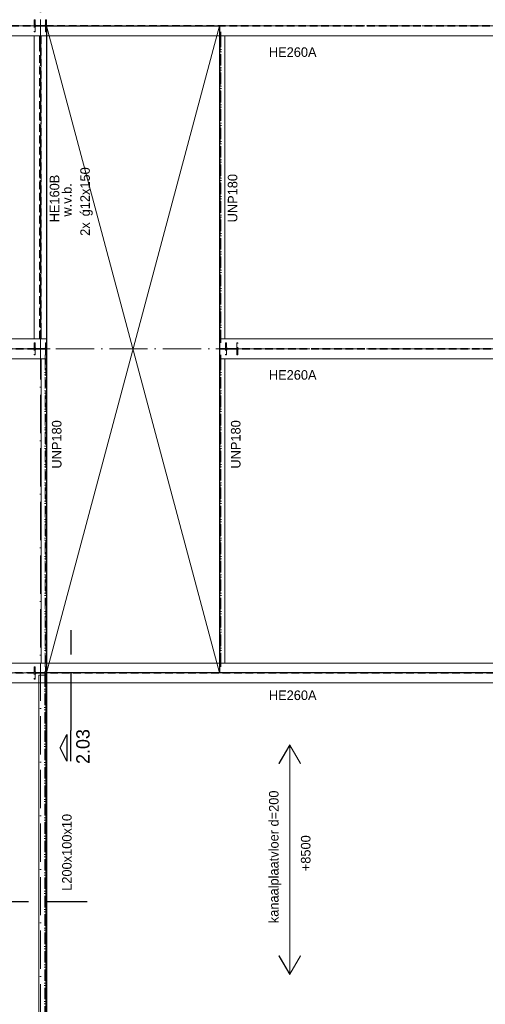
# Model space of a CAD drawing. Header units: millimetres. Extents: x -182 to 27852, y 3109 to 40413.
# Tile 5 of 7: x 9729 to 15812, y 15016 to 27880. Entities that reach past the tile are written whole.
import ezdxf

# ---------------------------------------------------------------- set-up
doc = ezdxf.new("R2010")
doc.units = ezdxf.units.MM
for name, pattern in [('00_PBT_CEN', [1600, 320, -240, 800, -240]), ('00_PBT_HART', [240, 150, -30, 0, -30, 0, -30]), ('00_PBT_HID2', [150, 100, -50]), ('00_PBT_STRA', [1400, 500, -100, 0, -100, 500, -100, 0, -100])]:
    doc.linetypes.add(name, pattern=pattern)
for name, color, linetype, lineweight in [('A-DETL-____-OTLN', 90, 'Continuous', 13), ('A-FLOR-____-IDEN', 11, 'Continuous', 18), ('A-FLOR-____-OTLN', 192, 'Continuous', 25), ('A-GENM-____-OTLN', 13, 'Continuous', 25), ('G-____-____-SYMB', 111, 'Continuous', 13), ('G-____-____-TEXT', 231, 'Continuous', 13), ('S-BEAM-____-HDLN', 1, '00_PBT_HID2', 18), ('S-BEAM-____-IDEN', 2, 'Continuous', 18), ('S-BEAM-____-OTLN', 12, 'Continuous', 25), ('S-COLS-____-HDLN', 52, '00_PBT_HID2', 18), ('S-GRID-____-OTLN', 1, 'Continuous', 13)]:
    doc.layers.add(name, color=color, linetype=linetype, lineweight=lineweight)
doc.styles.add('PBT-Font_2', font='PBT-FONT.ttf', dxfattribs={"height": 125})
doc.styles.add('PBT-Font_3', font='PBT-FONT.ttf', dxfattribs={"height": 125})
doc.styles.add('PBT-Font_B', font='txt', dxfattribs={"height": 175})

# ---------------------------------------------------------------- blocks, each defined once
blk = doc.blocks.new('28_PBT_SF_stalen ligger_H-profiel_R24 - HE260A-1606415-02 dak bk ruwe vloer')
at = {"layer": 'S-BEAM-____-OTLN', "lineweight": 18}
for p, q in [((-3224, 0), (-3224, 130)), ((-3224, 130), (3224, 130)), ((-3224, -130), (-3224, 0)), ((3224, -130), (-3224, -130))]:
    blk.add_line(p, q, dxfattribs=at)
at = {"layer": 'S-BEAM-____-OTLN', "linetype": '00_PBT_HID2', "lineweight": 13}
for p, q in [((3224, 4), (-3224, 4)), ((3224, -4), (-3224, -4))]:
    blk.add_line(p, q, dxfattribs=at)
at = {"layer": 'S-BEAM-____-OTLN', "linetype": '00_PBT_HART', "lineweight": 13}
for p, q in [((-3274, 0), (-3224, 0)), ((-3224, 0), (3224, 0)), ((3274, 0), (3224, 0))]:
    blk.add_line(p, q, dxfattribs=at)
blk = doc.blocks.new('28_PBT_SF_stalen ligger_H-profiel_R24 - HE260A-1606125-02 dak bk ruwe vloer')
at = {"layer": 'S-BEAM-____-OTLN', "linetype": '00_PBT_HID2', "lineweight": 13}
for p, q in [((8498, 4), (-8498, 4)), ((8498, -4), (-8498, -4))]:
    blk.add_line(p, q, dxfattribs=at)
at = {"layer": 'S-BEAM-____-OTLN', "linetype": '00_PBT_HART', "lineweight": 13}
for p, q in [((-8498, 0), (-2542, 0)), ((-282, 0), (8498, 0))]:
    blk.add_line(p, q, dxfattribs=at)
at = {"layer": 'S-BEAM-____-OTLN', "lineweight": 18}
blk.add_line((8498, -130), (-8498, -130), dxfattribs=at)
blk = doc.blocks.new('00_PBT_GM_FLB_rechthoek_vloersparing_instance_R24 - Floor Based Void_instance-1761880-02 dak bk ruwe vloer')
at = {"layer": 'A-GENM-____-OTLN', "lineweight": 18}
for p, q in [((-1130, 4227.5), (1130, -4227.5)), ((1130, 4227.5), (-1130, -4227.5))]:
    blk.add_line(p, q, dxfattribs=at)
blk = doc.blocks.new('28_PBT_SF_stalen ligger_H-profiel_R24 - HE260A-1608195-02 dak bk ruwe vloer')
at = {"layer": 'S-BEAM-____-OTLN', "lineweight": 18}
for p, q in [((-4548, 130), (4548, 130)), ((4548, 130), (4548, -3)), ((4548, -5), (4548, -130)), ((4548, -130), (-4548, -130))]:
    blk.add_line(p, q, dxfattribs=at)
at = {"layer": 'S-BEAM-____-OTLN', "linetype": '00_PBT_HID2', "lineweight": 13}
for p, q in [((4548, 4), (-4548, 4)), ((4548, -4), (-4548, -4))]:
    blk.add_line(p, q, dxfattribs=at)
at = {"layer": 'S-BEAM-____-OTLN', "linetype": '00_PBT_HART', "lineweight": 13}
for p, q in [((-4598, 0), (-4548, 0)), ((-4548, 0), (4548, 0)), ((4598, 0), (4548, 0))]:
    blk.add_line(p, q, dxfattribs=at)
blk = doc.blocks.new('28_PBT_SF_stalen ligger_H-profiel_R24 - HE160B-1622697-02 dak bk ruwe vloer')
at = {"layer": 'S-BEAM-____-OTLN', "lineweight": 18}
for p, q in [((-1980, -80), (-1980, 80)), ((1980, 80), (1980, -80)), ((1980, -80), (-1980, -80))]:
    blk.add_line(p, q, dxfattribs=at)
at = {"layer": 'S-BEAM-____-OTLN', "linetype": '00_PBT_HID2', "lineweight": 13}
for p, q in [((1980, 4), (-1980, 4)), ((1980, -4), (-1980, -4))]:
    blk.add_line(p, q, dxfattribs=at)
at = {"layer": 'S-BEAM-____-OTLN', "linetype": '00_PBT_HART', "lineweight": 13}
for p, q in [((-2030, 0), (-1980, 0)), ((-1980, 0), (1980, 0)), ((2030, 0), (1980, 0))]:
    blk.add_line(p, q, dxfattribs=at)
blk = doc.blocks.new('28_PBT_SF_stalen ligger_UNP-profiel_R24 - UNP180-1608287-02 dak bk ruwe vloer')
at = {"layer": 'S-BEAM-____-OTLN', "linetype": '00_PBT_HART', "lineweight": 13}
for p, q in [((-2037.5, 0), (-1987.5, 0)), ((-1987.5, 0), (1987.5, 0)), ((2037.5, 0), (1987.5, 0))]:
    blk.add_line(p, q, dxfattribs=at)
at = {"layer": 'S-BEAM-____-OTLN', "lineweight": 18}
for p, q in [((-1987.5, -50.7), (-1987.5, 19.3)), ((1987.5, 19.3), (1987.5, -50.7)), ((1987.5, -50.7), (-1987.5, -50.7))]:
    blk.add_line(p, q, dxfattribs=at)
at = {"layer": 'S-BEAM-____-OTLN', "linetype": '00_PBT_HID2', "lineweight": 13}
blk.add_line((1987.5, 11.3), (-1987.5, 11.3), dxfattribs=at)
blk = doc.blocks.new('28_PBT_SF_stalen ligger_UNP-profiel_R24 - UNP180-1607854-02 dak bk ruwe vloer')
at = {"layer": 'S-BEAM-____-OTLN', "lineweight": 18}
for p, q in [((-1987.5, -19.3), (-1987.5, 50.7)), ((-1987.5, 50.7), (1987.5, 50.7)), ((1987.5, 50.7), (1987.5, -19.3))]:
    blk.add_line(p, q, dxfattribs=at)
at = {"layer": 'S-BEAM-____-OTLN', "linetype": '00_PBT_HART', "lineweight": 13}
for p, q in [((-2037.5, 0), (-1987.5, 0)), ((-1987.5, 0), (1987.5, 0)), ((2037.5, 0), (1987.5, 0))]:
    blk.add_line(p, q, dxfattribs=at)
at = {"layer": 'S-BEAM-____-OTLN', "linetype": '00_PBT_HID2', "lineweight": 13}
blk.add_line((1987.5, -11.3), (-1987.5, -11.3), dxfattribs=at)
blk = doc.blocks.new('28_PBT_SF_stalen ligger_UNP-profiel_R24 - UNP180-1608352-02 dak bk ruwe vloer')
at = {"layer": 'S-BEAM-____-OTLN', "lineweight": 18}
for p, q in [((-1980, -19.3), (-1980, 50.7)), ((-1980, 50.7), (1980, 50.7)), ((1980, 50.7), (1980, -19.3))]:
    blk.add_line(p, q, dxfattribs=at)
at = {"layer": 'S-BEAM-____-OTLN', "linetype": '00_PBT_HART', "lineweight": 13}
for p, q in [((-2030, 0), (-1980, 0)), ((-1980, 0), (1980, 0)), ((2030, 0), (1980, 0))]:
    blk.add_line(p, q, dxfattribs=at)
at = {"layer": 'S-BEAM-____-OTLN', "linetype": '00_PBT_HID2', "lineweight": 13}
blk.add_line((1980, -11.3), (-1980, -11.3), dxfattribs=at)
blk = doc.blocks.new('00_PBT_GM_FB_overspanningspijl_R24 - Kanaalplaatvloer-1578969-02 dak bk ruwe vloer')
at = {"layer": 'A-GENM-____-OTLN'}
for points in [[(-139, 1257), (-1, 1496), (-1, 1500), (-141, 1258)], [(1, -1500), (1, 1500), (-1, 1500), (-1, -1500)], [(139, 1257), (141, 1258), (1, 1500), (1, 1496), (95, 1333)], [(-1, -1500), (-1, -1496), (-139, -1257), (-141, -1258)], [(1, -1500), (141, -1258), (139, -1257), (1, -1496)]]:
    blk.add_hatch(color=256, dxfattribs=at).paths.add_polyline_path(points)
at = {"layer": 'A-GENM-____-OTLN', "lineweight": 18}
for p, q in [((-1, 1500), (-141, 1258)), ((-139, 1257), (-1, 1496)), ((1, 1500), (-1, 1500)), ((-1, 1500), (-1, -1500)), ((-1, 1496), (-1, 1500)), ((1, -1500), (1, 1500)), ((141, 1258), (1, 1500)), ((1, 1500), (1, 1496)), ((1, 1496), (139, 1257)), ((-141, 1258), (-139, 1257)), ((139, 1257), (141, 1258)), ((-139, -1257), (-141, -1258)), ((-141, -1258), (-1, -1500)), ((-1, -1496), (-139, -1257)), ((139, -1257), (1, -1496)), ((1, -1500), (141, -1258)), ((141, -1258), (139, -1257)), ((-1, -1500), (-1, -1496)), ((-1, -1500), (1, -1500)), ((1, -1496), (1, -1500))]:
    blk.add_line(p, q, dxfattribs=at)
blk = doc.blocks.new('28_PBT_SF_stalen ligger_L-profiel_R24 - L200x100x10-1763930-02 dak bk ruwe vloer')
at = {"layer": 'S-BEAM-____-OTLN', "linetype": '00_PBT_HART', "lineweight": 13}
for p, q in [((-2450, 0), (-2400, 0)), ((-2400, 0), (2300, 0)), ((2350, 0), (2300, 0))]:
    blk.add_line(p, q, dxfattribs=at)
at = {"layer": 'S-BEAM-____-OTLN', "lineweight": 18}
for p, q in [((-2400, 17.6), (-2400, 20.1)), ((-2400, 20.1), (2300, 20.1)), ((-2400, 17.6), (-2400, 10.1)), ((-2400, 10.1), (2300, 10.1)), ((-2400, -4.9), (-2400, 10.1)), ((2300, 20.1), (2300, 17.6)), ((2300, 10.1), (2300, 17.6)), ((2300, 10.1), (2300, -4.9)), ((-2400, -72.4), (-2400, -4.9)), ((-2400, -72.4), (-2400, -79.9)), ((-2400, -79.9), (2300, -79.9)), ((2300, -4.9), (2300, -72.4)), ((2300, -79.9), (2300, -72.4))]:
    blk.add_line(p, q, dxfattribs=at)
at = {"layer": 'S-BEAM-____-OTLN', "linetype": '00_PBT_HID2', "lineweight": 13}
blk.add_line((2300, 10.1), (-2400, 10.1), dxfattribs=at)
blk = doc.blocks.new('28_PBT_SC_stalen kolom_H-profiel_R24 - HE160B-V6-02 dak bk ruwe vloer')
at = {"layer": 'S-COLS-____-HDLN'}
for p, q in [((80, 80), (-80, 80)), ((-80, 80), (-80, 67)), ((-80, 67), (-19, 67)), ((-4, 52), (-4, -52)), ((4, -52), (4, 52)), ((19, 67), (80, 67)), ((80, 67), (80, 80)), ((-19, -67), (-80, -67)), ((-80, -67), (-80, -80)), ((0, -80), (80, -80)), ((80, -67), (19, -67)), ((80, -80), (80, -67))]:
    blk.add_line(p, q, dxfattribs=at)
for centre, start, end in [((-19, 52), 0, 90), ((19, 52), 90, 180), ((-19, -52), 270, 0), ((19, -52), 180, 270)]:
    blk.add_arc(centre, 15, start, end, dxfattribs=at)
blk = doc.blocks.new('28_PBT_SC_stalen kolom_H-profiel_R24 - HE160B-V7-02 dak bk ruwe vloer')
at = {"layer": 'S-COLS-____-HDLN'}
for p, q in [((80, 80), (-80, 80)), ((-80, 80), (-80, 67)), ((-80, 67), (-19, 67)), ((-4, 52), (-4, -52)), ((4, -52), (4, 52)), ((19, 67), (80, 67)), ((80, 67), (80, 80)), ((-19, -67), (-80, -67)), ((-80, -67), (-80, -80)), ((80, -67), (19, -67)), ((80, -80), (80, -67))]:
    blk.add_line(p, q, dxfattribs=at)
for centre, start, end in [((-19, 52), 0, 90), ((19, 52), 90, 180), ((-19, -52), 270, 0), ((19, -52), 180, 270)]:
    blk.add_arc(centre, 15, start, end, dxfattribs=at)
blk = doc.blocks.new('28_PBT_SC_stalen kolom_H-profiel_R24 - HE160B-V2-02 dak bk ruwe vloer')
at = {"layer": 'S-COLS-____-HDLN'}
for p, q in [((80, 80), (-80, 80)), ((-80, 80), (-80, 67)), ((-80, 67), (-19, 67)), ((-4, 52), (-4, -52)), ((4, -52), (4, 52)), ((19, 67), (80, 67)), ((80, 67), (80, 80)), ((-19, -67), (-80, -67)), ((-80, -67), (-80, -80)), ((-80, -80), (80, -80)), ((80, -67), (19, -67)), ((80, -80), (80, -67))]:
    blk.add_line(p, q, dxfattribs=at)
for centre, start, end in [((-19, 52), 0, 90), ((19, 52), 90, 180), ((-19, -52), 270, 0), ((19, -52), 180, 270)]:
    blk.add_arc(centre, 15, start, end, dxfattribs=at)
blk = doc.blocks.new('28_PBT_SF_stalen ligger_H-profiel_R24 - HE260A-1605143-02 dak bk ruwe vloer')
at = {"layer": 'S-BEAM-____-HDLN'}
blk.add_line((-2366, -130), (-2466, -130), dxfattribs=at)
at = {"layer": 'S-BEAM-____-OTLN', "lineweight": 18}
for p, q in [((-9308, 130), (5422, 130)), ((-2466, -130), (-9308, -130)), ((3634, -130), (-2366, -130))]:
    blk.add_line(p, q, dxfattribs=at)
at = {"layer": 'S-BEAM-____-OTLN', "linetype": '00_PBT_HID2', "lineweight": 13}
for p, q in [((5422, 4), (-9308, 4)), ((3634, -4), (-9308, -4))]:
    blk.add_line(p, q, dxfattribs=at)
at = {"layer": 'S-BEAM-____-OTLN', "linetype": '00_PBT_HART', "lineweight": 13}
blk.add_line((-9308, 0), (-2366, 0), dxfattribs=at)
blk = doc.blocks.new('28_PBT_SF_stalen ligger_strip_R24 - windverband 12x150-1632667-02 dak bk ruwe vloer')
at = {"layer": 'S-BEAM-____-HDLN'}
for p, q in [((10000, 27663), (10012, 27663)), ((10012, 27663), (10012, 23817)), ((10012, 23817), (10000, 23817)), ((10012, 23717), (10012, 23817)), ((10000, 23717), (10012, 23717))]:
    blk.add_line(p, q, dxfattribs=at)
blk = doc.blocks.new('28_PBT_SF_stalen ligger_strip_R24 - windverband 12x150-1632723-02 dak bk ruwe vloer')
at = {"layer": 'S-BEAM-____-HDLN'}
for p, q in [((9988, 27663), (9988, 27563)), ((10000, 27663), (9988, 27663)), ((9988, 27563), (10000, 27563)), ((9988, 23717), (9988, 27563)), ((10000, 23717), (9988, 23717))]:
    blk.add_line(p, q, dxfattribs=at)
blk = doc.blocks.new('Detail View - Detail_Drsn peil-1535670-02 dak bk ruwe vloer')
at = {"layer": 'G-____-____-SYMB', "lineweight": 25}
for p, q in [((-8, 1), (-4.5, 2.75)), ((-4.5, 2.75), (-1, 1)), ((-1, 1), (-8, 1)), ((-8, 0), (0, 0))]:
    blk.add_line(p, q, dxfattribs=at)

msp = doc.modelspace()

# ---------------------------------------------------------------- linework, layer by layer
at = {"layer": 'A-DETL-____-OTLN', "lineweight": 50}
msp.add_line((12350, 23710), (12339.3, 23710), dxfattribs=at)
at = {"layer": 'A-FLOR-____-OTLN'}
for p, q in [((10080, 27800), (12340, 27800)), ((10080, 27800), (10080, 14615)), ((12340, 27800), (12340, 19345)), ((16080, 19345), (10080, 19345))]:
    msp.add_line(p, q, dxfattribs=at)
at = {"layer": 'G-____-____-SYMB', "linetype": '00_PBT_CEN', "lineweight": 25}
for p, q in [((10396.5514, 19905.9459), (10396.5514, 18592.1266)), ((9523.4567, 16360.1598), (10611.5058, 16360.1598))]:
    msp.add_line(p, q, dxfattribs=at)
at = {"layer": 'S-GRID-____-OTLN', "linetype": '00_PBT_STRA', "lineweight": 18}
for p, q in [((10000, 39782.2951), (10000, 8279.5333)), ((1799.7366, 27800), (23949.7366, 27800)), ((1799.7366, 23580), (23949.7366, 23580)), ((1799.7366, 19345), (22098.9873, 19345))]:
    msp.add_line(p, q, dxfattribs=at)

# ---------------------------------------------------------------- block references
at = {"layer": 'A-GENM-____-OTLN', "lineweight": 18}
msp.add_blockref('00_PBT_GM_FLB_rechthoek_vloersparing_instance_R24 - Floor Based Void_instance-1761880-02 dak bk ruwe vloer', (11210, 23572.5), dxfattribs=at)
at = {"layer": 'A-GENM-____-OTLN'}
msp.add_blockref('00_PBT_GM_FB_overspanningspijl_R24 - Kanaalplaatvloer-1578969-02 dak bk ruwe vloer', (13257.5949, 16905.3529), dxfattribs=at)
at = {"layer": 'G-____-____-SYMB', "lineweight": 25, "xscale": 49.99999999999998, "yscale": 49.99999999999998, "zscale": 49.99999999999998, "rotation": 89.99999999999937}
msp.add_blockref('Detail View - Detail_Drsn peil-1535670-02 dak bk ruwe vloer', (10396.5514, 18592.1266), dxfattribs=at)
at = {"layer": 'S-BEAM-____-HDLN'}
for name, p in [('28_PBT_SF_stalen ligger_strip_R24 - windverband 12x150-1632723-02 dak bk ruwe vloer', (0, 0)), ('28_PBT_SF_stalen ligger_strip_R24 - windverband 12x150-1632667-02 dak bk ruwe vloer', (0, 0)), ('28_PBT_SF_stalen ligger_H-profiel_R24 - HE260A-1605143-02 dak bk ruwe vloer', (12445.7583, 19345))]:
    msp.add_blockref(name, p, dxfattribs=at)
at = {"layer": 'S-BEAM-____-OTLN', "linetype": '00_PBT_HART', "lineweight": 13}
for name, p in [('28_PBT_SF_stalen ligger_H-profiel_R24 - HE260A-1606125-02 dak bk ruwe vloer', (12621.7049, 27800)), ('28_PBT_SF_stalen ligger_H-profiel_R24 - HE260A-1606415-02 dak bk ruwe vloer', (6855.6544, 23580)), ('28_PBT_SF_stalen ligger_H-profiel_R24 - HE260A-1608195-02 dak bk ruwe vloer', (16888.2977, 23580))]:
    msp.add_blockref(name, p, dxfattribs=at)
at = {"layer": 'S-BEAM-____-OTLN', "linetype": '00_PBT_HART', "lineweight": 13, "rotation": 269.9999999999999}
for name, p in [('28_PBT_SF_stalen ligger_H-profiel_R24 - HE160B-1622697-02 dak bk ruwe vloer', (10000, 25690)), ('28_PBT_SF_stalen ligger_UNP-profiel_R24 - UNP180-1608352-02 dak bk ruwe vloer', (12359.3, 25690)), ('28_PBT_SF_stalen ligger_UNP-profiel_R24 - UNP180-1608287-02 dak bk ruwe vloer', (10060.7, 21462.5)), ('28_PBT_SF_stalen ligger_UNP-profiel_R24 - UNP180-1607854-02 dak bk ruwe vloer', (12359.3, 21462.5)), ('28_PBT_SF_stalen ligger_L-profiel_R24 - L200x100x10-1763930-02 dak bk ruwe vloer', (10059.9, 16915))]:
    msp.add_blockref(name, p, dxfattribs=at)
at = {"layer": 'S-COLS-____-HDLN', "rotation": 89.9999999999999}
for name, p in [('28_PBT_SC_stalen kolom_H-profiel_R24 - HE160B-V6-02 dak bk ruwe vloer', (10000, 27800)), ('28_PBT_SC_stalen kolom_H-profiel_R24 - HE160B-V7-02 dak bk ruwe vloer', (10000, 23580)), ('28_PBT_SC_stalen kolom_H-profiel_R24 - HE160B-V2-02 dak bk ruwe vloer', (12500, 23580)), ('28_PBT_SC_stalen kolom_H-profiel_R24 - HE160B-V7-02 dak bk ruwe vloer', (10000, 19345))]:
    msp.add_blockref(name, p, dxfattribs=at)

# ---------------------------------------------------------------- texts
at = {"layer": 'A-FLOR-____-IDEN', "lineweight": 13, "char_height": 125, "attachment_point": 1, "rotation": 90, "style": 'PBT-Font_2'}
for s, insert, width in [('kanaalplaatvloer d=200', (12986.0156, 16075.5), 2188.606875), ('+8500', (13403.2955, 16754.9057), 541.139062)]:
    msp.add_mtext(s, dxfattribs=dict(at, insert=insert, width=width))
at = {"layer": 'G-____-____-SYMB', "insert": (10467.9286, 18155.7024), "char_height": 175, "width": 521.096875, "attachment_point": 1, "rotation": 90, "style": 'PBT-Font_B'}
msp.add_mtext('2.03', dxfattribs=at)
at = {"layer": 'G-____-____-TEXT', "color": 7, "lineweight": 18, "char_height": 125, "attachment_point": 1, "rotation": 90}
for s, insert, width, style in [('ǵ12x150', (10521.041, 25310.7152), 781.645313, 'PBT-Font_3'), ('w.v.b.', (10282.916, 25307.4079), 485.020937, 'PBT-Font_2'), ('2x ', (10521.041, 25056.0537), 308.649688, 'PBT-Font_2')]:
    msp.add_mtext(s, dxfattribs=dict(at, insert=insert, width=width, style=style))
at = {"layer": 'S-BEAM-____-IDEN', "lineweight": 13, "char_height": 125, "width": 693.459687, "attachment_point": 1, "style": 'PBT-Font_2'}
for insert in [(12984.8341, 27518.8752), (12984.8341, 23301.4885), (12984.8341, 19116.1401)]:
    msp.add_mtext('HE260A', dxfattribs=dict(at, insert=insert))
at = {"layer": 'S-BEAM-____-IDEN', "lineweight": 13, "char_height": 125, "attachment_point": 1, "rotation": 90, "style": 'PBT-Font_2'}
for s, insert, width in [('UNP180', (12448.0765, 25232.1719), 665.400625), ('HE160B', (10121.6678, 25232.1719), 649.366875), ('UNP180', (10150.2905, 22015.1289), 665.400625), ('UNP180', (12489.0882, 22015.1289), 665.400625), ('L200x100x10', (10283.2762, 16499.1006), 1126.370937)]:
    msp.add_mtext(s, dxfattribs=dict(at, insert=insert, width=width))

doc.saveas('drawing.dxf')
